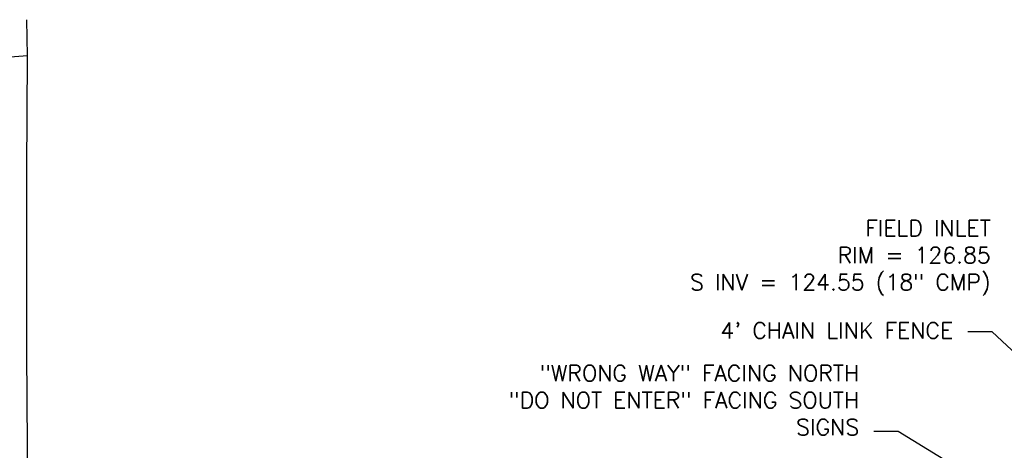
# Model space of a CAD drawing. Header units: feet. Extents: x 351431 to 355879, y 310968 to 329728.
# Tile 5 of 256: x 352811 to 353115, y 313935 to 314068. Entities that reach past the tile are written whole.
import ezdxf

# ---------------------------------------------------------------- set-up
doc = ezdxf.new("R2010")
doc.units = ezdxf.units.FT
doc.header["$MEASUREMENT"] = 0
for name, color, linetype in [('ELUG', 153, 'EGASRT'), ('ETFS', 6, 'Continuous'), ('ETIF', 4, 'Continuous'), ('ETUD', 4, 'Continuous')]:
    doc.layers.add(name, color=color, linetype=linetype)
doc.styles.add('ANNO-TOPO', font='simplex.shx')
doc.styles.add('ROMANSM', font='romansm.shx')
doc.linetypes.add('EGASRT', pattern='A,0.15,-0.07,0.15,-0.04,["G",ROMANSM,S=0.08,R=0,X=-0.005,Y=-0.04],-0.12,0.15,-0.07,0.15,-0.04,[")",ROMANSM,S=0.08,R=0,X=-0.09,Y=-0.04],-0.075', length=1.015)

msp = doc.modelspace()

# ---------------------------------------------------------------- linework, layer by layer
at = {"layer": 'ELUG', "flags": 128}
for points in [[(353322.08, 313821.17), (353322.63, 313810.98), (353237.99, 313807.73), (353148.81, 313804.85), (353099.33, 313797.78), (353052.07, 313788.03), (352990.67, 313792.55), (352923.67, 313799.49), (352844.71, 313800.17), (352815.66, 313800.88), (352816.58, 313819.06), (352812.6, 313874.88), (352813.06, 313921.46), (352812.78, 313964.98), (352812.72, 314020.96), (352812.97, 314056.43), (352812.79, 314067.63)], [(352812.97, 314056.43), (352777.88, 314053.81)]]:
    msp.add_lwpolyline(points, dxfattribs=at)
at = {"layer": 'ETFS', "linetype": 'ByBlock', "lineweight": -2}
msp.add_line((353082.15, 313940.41), (353074.65, 313940.41), dxfattribs=at)
msp.add_lwpolyline([(353232.88, 313848.16), (353082.15, 313940.41)], dxfattribs=at)
at = {"layer": 'ETIF', "linetype": 'ByBlock', "lineweight": -2}
msp.add_line((353111.22, 313971.2), (353103.72, 313971.2), dxfattribs=at)
msp.add_lwpolyline([(353170.24, 313916.37), (353111.22, 313971.2)], dxfattribs=at)

# ---------------------------------------------------------------- texts
at = {"layer": 'ETFS', "insert": (353070.15, 313960.98), "char_height": 5, "width": 126.8087, "attachment_point": 3, "style": 'ANNO-TOPO'}
msp.add_mtext('"WRONG WAY" FACING NORTH\\P"DO NOT ENTER" FACING SOUTH\\PSIGNS', dxfattribs=at)
at = {"layer": 'ETIF', "insert": (353099.22, 313974.15), "char_height": 5, "attachment_point": 3, "style": 'ANNO-TOPO'}
msp.add_mtext("4' CHAIN LINK FENCE", dxfattribs=at)
at = {"layer": 'ETUD', "insert": (353110.82, 314005.76), "char_height": 5, "attachment_point": 3, "style": 'ANNO-TOPO'}
msp.add_mtext('FIELD INLET\\PRIM = 126.85\\PS INV = 124.55 (18" CMP)', dxfattribs=at)

doc.saveas('drawing.dxf')
